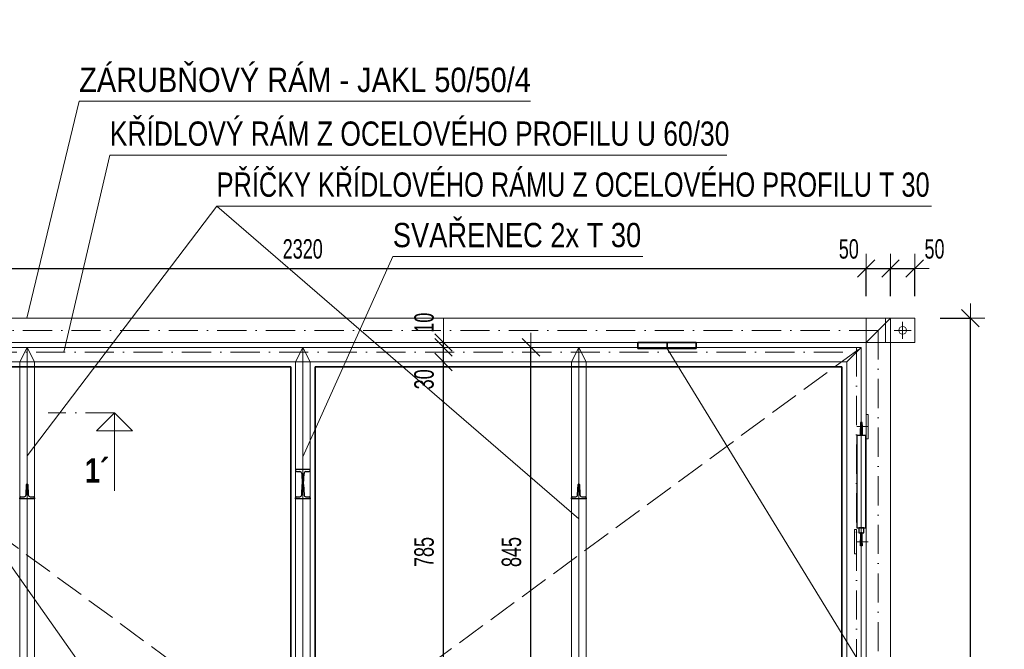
# Model space of a CAD drawing. Header units: millimetres. Extents: x 343 to 29776, y -61286 to -49226.
# Tile 11 of 19: x 2566 to 4594, y -51602 to -50305. Entities that reach past the tile are written whole.
import ezdxf

# ---------------------------------------------------------------- set-up
doc = ezdxf.new("R2010")
doc.units = ezdxf.units.MM
doc.header["$PDMODE"] = 65
for name, pattern in [('Carkovana 2x_1', [80, 60, -20]), ('Cerchovana 0.5x_1', [62, 30, -16, 0, -16]), ('Cerchovana_1', [100, 60, -20, 0, -20])]:
    doc.linetypes.add(name, pattern=pattern)
doc.layers.add('XR$1$VÝKRES (Z5) - REV. DVÍŘKA_1', color=7, linetype='Continuous', lineweight=25)
doc.styles.add('ARIAL', font='ARIAL.TTF')
doc.styles.add('ARIALNARROW', font='ARIALN.TTF')
doc.dimstyles.new('DIMSTYLE_11', dxfattribs={"dimtxt": 40, "dimasz": 60, "dimexe": 0, "dimexo": 0, "dimgap": 20, "dimtad": 2, "dimdec": 0, "dimrnd": 1, "dimzin": 12, "dimdsep": 46, "dimtxsty": 'ARIALNARROW', "dimblk1": 'ALL_ML_STRICH', "dimblk2": 'ALL_ML_STRICH', "dimsah": 1, "dimcen": 0, "dimclrd": 6, "dimclre": 6, "dimclrt": 6, "dimadec": 0, "dimazin": 0, "dimtfac": 1, "dimtdec": 0, "dimtix": 1, "dimtmove": 2, "dimatfit": 3, "dimfxl": 0, "dimtvp": 1.2, "dimtzin": 0, "dimlwd": 0, "dimlwe": 13, "dimarcsym": 0})
doc.dimstyles.new('DIMSTYLE_12', dxfattribs={"dimtxt": 40, "dimasz": 60, "dimexe": 0, "dimexo": 0, "dimgap": 20, "dimtad": 2, "dimdec": 0, "dimrnd": 1, "dimzin": 12, "dimdsep": 46, "dimtxsty": 'ARIALNARROW', "dimblk1": 'ALL_ML_STRICH', "dimblk2": 'ALL_ML_STRICH', "dimsah": 1, "dimcen": 0, "dimclrd": 6, "dimclre": 6, "dimclrt": 6, "dimadec": 0, "dimazin": 0, "dimtfac": 1, "dimtdec": 0, "dimtix": 1, "dimtmove": 2, "dimatfit": 3, "dimfxl": 0, "dimtzin": 0, "dimlwd": 0, "dimlwe": 13, "dimarcsym": 0})
doc.dimstyles.new('DIMSTYLE_13', dxfattribs={"dimtxt": 40, "dimasz": 60, "dimexe": 0, "dimexo": 0, "dimgap": 20, "dimtad": 2, "dimdec": 0, "dimrnd": 1, "dimzin": 12, "dimdsep": 46, "dimtxsty": 'ARIALNARROW', "dimblk1": 'ALL_ML_STRICH', "dimblk2": 'ALL_ML_STRICH', "dimsah": 1, "dimcen": 0, "dimclrd": 6, "dimclre": 6, "dimclrt": 6, "dimadec": 0, "dimazin": 0, "dimtfac": 1, "dimtdec": 0, "dimtix": 1, "dimtmove": 2, "dimatfit": 3, "dimfxl": 0, "dimtzin": 0, "dimlwd": 0, "dimlwe": 13, "dimarcsym": 0})

# ---------------------------------------------------------------- blocks, each defined once
blk = doc.blocks.new('KOMPLEXNÍ OBJEKT_13')
at = {"layer": 'XR$1$VÝKRES (Z5) - REV. DVÍŘKA_1', "color": 1, "linetype": 'Continuous', "lineweight": 13}
for p, q in [((4309.5, -51118.4), (4309.5, -51168.4)), ((4313.5, -51118.4), (4309.5, -51118.4)), ((4313.5, -51168.4), (4313.5, -51118.4)), ((4309.5, -51168.4), (4313.5, -51168.4))]:
    blk.add_line(p, q, dxfattribs=at)
for points in [[(4309.5, -51118.4), (4309.5, -51118.4)], [(4313.5, -51118.4), (4313.5, -51118.4)]]:
    blk.add_lwpolyline(points, close=True, dxfattribs=at)
blk = doc.blocks.new('KOMPLEXNÍ OBJEKT_14')
at = {"layer": 'XR$1$VÝKRES (Z5) - REV. DVÍŘKA_1', "color": 1, "linetype": 'Continuous', "lineweight": 13}
for p, q in [((4285.5, -51355.4), (4285.5, -51405.4)), ((4289.5, -51355.4), (4285.5, -51355.4)), ((4289.5, -51405.4), (4289.5, -51355.4)), ((4285.5, -51405.4), (4289.5, -51405.4))]:
    blk.add_line(p, q, dxfattribs=at)
blk = doc.blocks.new('KOMPLEXNÍ OBJEKT_19')
at = {"layer": 'XR$1$VÝKRES (Z5) - REV. DVÍŘKA_1', "color": 7, "linetype": 'Cerchovana_1', "lineweight": 13}
blk.add_line((2761.5, -51115.2), (2625, -51115.2), dxfattribs=at)
at = {"layer": 'XR$1$VÝKRES (Z5) - REV. DVÍŘKA_1', "color": 7, "linetype": 'Continuous', "lineweight": 13}
for p, q in [((2724.4, -51152.4), (2761.5, -51115.2)), ((2761.5, -51275.7), (2761.5, -51115.2)), ((2761.5, -51115.2), (2798.7, -51152.4)), ((2798.7, -51152.4), (2724.4, -51152.4))]:
    blk.add_line(p, q, dxfattribs=at)
blk = doc.blocks.new('KOMPLEXNÍ OBJEKT_22')
at = {"layer": 'XR$1$VÝKRES (Z5) - REV. DVÍŘKA_1', "color": 5, "linetype": 'Continuous', "lineweight": 13}
for p, q in [((4299.5, -50980.2), (1999.5, -50980.2)), ((4269.5, -51010.2), (4299.5, -50980.2)), ((2029.5, -51010.2), (4269.5, -51010.2))]:
    blk.add_line(p, q, dxfattribs=at)
at = {"layer": 'XR$1$VÝKRES (Z5) - REV. DVÍŘKA_1', "color": 5, "linetype": 'Cerchovana_1', "lineweight": 13}
blk.add_line((1999.5, -50990.2), (4299.5, -50990.2), dxfattribs=at)
blk = doc.blocks.new('KOMPLEXNÍ OBJEKT_23')
at = {"layer": 'XR$1$VÝKRES (Z5) - REV. DVÍŘKA_1', "color": 1, "linetype": 'Continuous', "lineweight": 13}
for p, q in [((4359.5, -50920.2), (1939.5, -50920.2)), ((4309.5, -50970.2), (4359.5, -50920.2)), ((1989.5, -50970.2), (4309.5, -50970.2))]:
    blk.add_line(p, q, dxfattribs=at)
at = {"layer": 'XR$1$VÝKRES (Z5) - REV. DVÍŘKA_1', "color": 1, "linetype": 'Cerchovana_1', "lineweight": 13}
blk.add_line((4334.5, -50945.2), (1964.5, -50945.2), dxfattribs=at)
blk = doc.blocks.new('KOMPLEXNÍ OBJEKT_24')
at = {"layer": 'XR$1$VÝKRES (Z5) - REV. DVÍŘKA_1', "color": 5, "linetype": 'Continuous', "lineweight": 13}
for p, q in [((4269.5, -51010.2), (4299.5, -50980.2)), ((4299.5, -50980.2), (4299.5, -51825.2)), ((4269.5, -51795.2), (4269.5, -51010.2)), ((4299.5, -51825.2), (4269.5, -51795.2))]:
    blk.add_line(p, q, dxfattribs=at)
at = {"layer": 'XR$1$VÝKRES (Z5) - REV. DVÍŘKA_1', "color": 5, "linetype": 'Cerchovana_1', "lineweight": 13}
blk.add_line((4289.5, -50980.2), (4289.5, -51825.2), dxfattribs=at)
blk = doc.blocks.new('KOMPLEXNÍ OBJEKT_25')
at = {"layer": 'XR$1$VÝKRES (Z5) - REV. DVÍŘKA_1', "color": 5, "linetype": 'Continuous', "lineweight": 13}
for p, q in [((2566.5, -51010.2), (2581.5, -50980.2)), ((2581.5, -50980.2), (2581.5, -51825.2)), ((2581.5, -50980.2), (2596.5, -51010.2)), ((2566.5, -51010.2), (2566.5, -51795.2)), ((2596.5, -51010.2), (2596.5, -51795.2)), ((2596.5, -51795.2), (2566.5, -51795.2)), ((2581.5, -51825.2), (2566.5, -51795.2)), ((2581.5, -51825.2), (2596.5, -51795.2))]:
    blk.add_line(p, q, dxfattribs=at)
blk = doc.blocks.new('KOMPLEXNÍ OBJEKT_26')
at = {"layer": 'XR$1$VÝKRES (Z5) - REV. DVÍŘKA_1', "color": 5, "linetype": 'Continuous', "lineweight": 13}
for p, q in [((3134.5, -51010.2), (3149.5, -50980.2)), ((3149.5, -50980.2), (3149.5, -51825.2)), ((3149.5, -50980.2), (3164.5, -51010.2)), ((3134.5, -51010.2), (3134.5, -51795.2)), ((3164.5, -51010.2), (3164.5, -51795.2)), ((3164.5, -51795.2), (3134.5, -51795.2)), ((3149.5, -51825.2), (3134.5, -51795.2)), ((3149.5, -51825.2), (3164.5, -51795.2))]:
    blk.add_line(p, q, dxfattribs=at)
blk = doc.blocks.new('KOMPLEXNÍ OBJEKT_27')
at = {"layer": 'XR$1$VÝKRES (Z5) - REV. DVÍŘKA_1', "color": 5, "linetype": 'Continuous', "lineweight": 13}
for p, q in [((3702.5, -51010.2), (3717.5, -50980.2)), ((3717.5, -50980.2), (3717.5, -51825.2)), ((3717.5, -50980.2), (3732.5, -51010.2)), ((3702.5, -51010.2), (3702.5, -51795.2)), ((3732.5, -51010.2), (3732.5, -51795.2)), ((3732.5, -51795.2), (3702.5, -51795.2)), ((3717.5, -51825.2), (3702.5, -51795.2)), ((3717.5, -51825.2), (3732.5, -51795.2))]:
    blk.add_line(p, q, dxfattribs=at)
blk = doc.blocks.new('ALL_ML_STRICH')
at = {"color": 0, "linetype": 'ByBlock', "lineweight": -2}
for p, q in [((0, -0.5), (0, 0.5)), ((-1, 0), (0.5, 0)), ((-0.3, -0.3), (0.3, 0.3))]:
    blk.add_line(p, q, dxfattribs=at)
blk = doc.blocks.new('*D105')
at = {"layer": 'DEFPOINTS', "color": 6, "linetype": 'Continuous', "lineweight": 13}
for p in [(1989.5, -50817.7), (1989.5, -50970.2), (4309.5, -50970.2)]:
    blk.add_point(p, dxfattribs=at)
at = {"layer": 'XR$1$VÝKRES (Z5) - REV. DVÍŘKA_1', "color": 6, "linetype": 'Continuous', "lineweight": -2}
for p, q in [((1989.5, -50874.5), (1989.5, -50817.7)), ((1989.5, -50817.7), (4309.5, -50817.7)), ((4309.5, -50874.5), (4309.5, -50817.7))]:
    blk.add_line(p, q, dxfattribs=at)
at = {"layer": 'XR$1$VÝKRES (Z5) - REV. DVÍŘKA_1', "color": 6, "linetype": 'Continuous', "lineweight": 13, "xscale": 60, "yscale": 60, "zscale": 60, "rotation": 180}
blk.add_blockref('ALL_ML_STRICH', (1989.5, -50817.7), dxfattribs=at)
at = {"layer": 'XR$1$VÝKRES (Z5) - REV. DVÍŘKA_1', "color": 6, "linetype": 'Continuous', "lineweight": 13, "xscale": 60, "yscale": 60, "zscale": 60}
blk.add_blockref('ALL_ML_STRICH', (4309.5, -50817.7), dxfattribs=at)
at = {"layer": 'XR$1$VÝKRES (Z5) - REV. DVÍŘKA_1', "color": 6, "linetype": 'Continuous', "lineweight": 13, "insert": (3149.1, -50777.7), "char_height": 40, "width": 129.829, "attachment_point": 5, "style": 'ARIALNARROW'}
blk.add_mtext('\\W0.81;\\A1;{2320}', dxfattribs=at)
blk = doc.blocks.new('*D106')
at = {"layer": 'DEFPOINTS', "color": 6, "linetype": 'Continuous', "lineweight": 13}
for p in [(4309.5, -50817.7), (4359.5, -50920.2), (4309.5, -50970.2)]:
    blk.add_point(p, dxfattribs=at)
at = {"layer": 'XR$1$VÝKRES (Z5) - REV. DVÍŘKA_1', "color": 6, "linetype": 'Continuous', "lineweight": -2}
for p, q in [((4309.5, -50874.5), (4309.5, -50817.7)), ((4309.5, -50817.7), (4359.5, -50817.7)), ((4359.5, -50874.5), (4359.5, -50817.7))]:
    blk.add_line(p, q, dxfattribs=at)
at = {"layer": 'XR$1$VÝKRES (Z5) - REV. DVÍŘKA_1', "color": 6, "linetype": 'Continuous', "lineweight": 13, "xscale": 60, "yscale": 60, "zscale": 60, "rotation": 180}
blk.add_blockref('ALL_ML_STRICH', (4309.5, -50817.7), dxfattribs=at)
at = {"layer": 'XR$1$VÝKRES (Z5) - REV. DVÍŘKA_1', "color": 6, "linetype": 'Continuous', "lineweight": 13, "xscale": 60, "yscale": 60, "zscale": 60}
blk.add_blockref('ALL_ML_STRICH', (4359.5, -50817.7), dxfattribs=at)
at = {"layer": 'XR$1$VÝKRES (Z5) - REV. DVÍŘKA_1', "color": 6, "linetype": 'Continuous', "lineweight": 13, "insert": (4273.7, -50777.7), "char_height": 40, "width": 64.914, "attachment_point": 5, "style": 'ARIALNARROW'}
blk.add_mtext('\\W0.81;\\A1;{50}', dxfattribs=at)
blk = doc.blocks.new('*D107')
at = {"layer": 'DEFPOINTS', "color": 6, "linetype": 'Continuous', "lineweight": 13}
for p in [(4359.5, -50817.7), (4359.5, -50920.2), (4409.5, -50920.2)]:
    blk.add_point(p, dxfattribs=at)
at = {"layer": 'XR$1$VÝKRES (Z5) - REV. DVÍŘKA_1', "color": 6, "linetype": 'Continuous', "lineweight": -2}
for p, q in [((4359.5, -50874.5), (4359.5, -50817.7)), ((4359.5, -50817.7), (4409.5, -50817.7)), ((4409.5, -50874.5), (4409.5, -50817.7))]:
    blk.add_line(p, q, dxfattribs=at)
at = {"layer": 'XR$1$VÝKRES (Z5) - REV. DVÍŘKA_1', "color": 6, "linetype": 'Continuous', "lineweight": 13, "xscale": 60, "yscale": 60, "zscale": 60, "rotation": 180}
blk.add_blockref('ALL_ML_STRICH', (4359.5, -50817.7), dxfattribs=at)
at = {"layer": 'XR$1$VÝKRES (Z5) - REV. DVÍŘKA_1', "color": 6, "linetype": 'Continuous', "lineweight": 13, "xscale": 60, "yscale": 60, "zscale": 60}
blk.add_blockref('ALL_ML_STRICH', (4409.5, -50817.7), dxfattribs=at)
at = {"layer": 'XR$1$VÝKRES (Z5) - REV. DVÍŘKA_1', "color": 6, "linetype": 'Continuous', "lineweight": 13, "insert": (4450.2, -50777.7), "char_height": 40, "width": 64.914, "attachment_point": 5, "style": 'ARIALNARROW'}
blk.add_mtext('\\W0.81;\\A1;{50}', dxfattribs=at)
blk = doc.blocks.new('KOMPLEXNÍ OBJEKT_36')
at = {"layer": 'XR$1$VÝKRES (Z5) - REV. DVÍŘKA_1', "color": 1, "linetype": 'Continuous', "lineweight": 13}
for p, q in [((4309.5, -50970.2), (4359.5, -50920.2)), ((4359.5, -50920.2), (4359.5, -52740.2)), ((4309.5, -52690.2), (4309.5, -50970.2)), ((4359.5, -52740.2), (4309.5, -52690.2))]:
    blk.add_line(p, q, dxfattribs=at)
at = {"layer": 'XR$1$VÝKRES (Z5) - REV. DVÍŘKA_1', "color": 1, "linetype": 'Cerchovana_1', "lineweight": 13}
blk.add_line((4334.5, -50945.2), (4334.5, -52715.2), dxfattribs=at)
blk = doc.blocks.new('*D123')
at = {"layer": 'DEFPOINTS', "color": 6, "linetype": 'Continuous', "lineweight": 13}
for p in [(3636.5, -50980.2), (3619.1, -51825.2), (3654.8, -51825.2)]:
    blk.add_point(p, dxfattribs=at)
at = {"layer": 'XR$1$VÝKRES (Z5) - REV. DVÍŘKA_1', "color": 6, "linetype": 'Continuous', "lineweight": -2}
for p, q in [((3619.1, -50980.2), (3619.1, -50980.2)), ((3619.1, -51825.2), (3619.1, -50980.2)), ((3619.1, -51825.2), (3619.1, -51825.2))]:
    blk.add_line(p, q, dxfattribs=at)
at = {"layer": 'XR$1$VÝKRES (Z5) - REV. DVÍŘKA_1', "color": 6, "linetype": 'Continuous', "lineweight": 13, "xscale": 60, "yscale": 60, "zscale": 60}
for p, rotation in [((3619.1, -50980.2), 90), ((3619.1, -51825.2), 270)]:
    blk.add_blockref('ALL_ML_STRICH', p, dxfattribs=dict(at, rotation=rotation))
at = {"layer": 'XR$1$VÝKRES (Z5) - REV. DVÍŘKA_1', "color": 6, "linetype": 'Continuous', "lineweight": 13, "insert": (3579.1, -51401.6), "char_height": 40, "width": 97.371, "attachment_point": 5, "rotation": 90, "style": 'ARIALNARROW'}
blk.add_mtext('\\W0.81;\\A1;{845}', dxfattribs=at)
blk = doc.blocks.new('*D130')
at = {"layer": 'DEFPOINTS', "color": 6, "linetype": 'Continuous', "lineweight": 13}
for p in [(3550.9, -51010.2), (3439.1, -51795.2), (3463.6, -51795.2)]:
    blk.add_point(p, dxfattribs=at)
at = {"layer": 'XR$1$VÝKRES (Z5) - REV. DVÍŘKA_1', "color": 6, "linetype": 'Continuous', "lineweight": -2}
for p, q in [((3439.1, -51010.2), (3439.1, -51010.2)), ((3439.1, -51795.2), (3439.1, -51010.2)), ((3439.1, -51795.2), (3439.1, -51795.2))]:
    blk.add_line(p, q, dxfattribs=at)
at = {"layer": 'XR$1$VÝKRES (Z5) - REV. DVÍŘKA_1', "color": 6, "linetype": 'Continuous', "lineweight": 13, "xscale": 60, "yscale": 60, "zscale": 60}
for p, rotation in [((3439.1, -51010.2), 90), ((3439.1, -51795.2), 270)]:
    blk.add_blockref('ALL_ML_STRICH', p, dxfattribs=dict(at, rotation=rotation))
at = {"layer": 'XR$1$VÝKRES (Z5) - REV. DVÍŘKA_1', "color": 6, "linetype": 'Continuous', "lineweight": 13, "insert": (3399.1, -51401.6), "char_height": 40, "width": 97.371, "attachment_point": 5, "rotation": 90, "style": 'ARIALNARROW'}
blk.add_mtext('\\W0.81;\\A1;{785}', dxfattribs=at)
blk = doc.blocks.new('*D131')
at = {"layer": 'DEFPOINTS', "color": 6, "linetype": 'Continuous', "lineweight": 13}
for p in [(3550.9, -50980.2), (3439.1, -51010.2), (3550.9, -51010.2)]:
    blk.add_point(p, dxfattribs=at)
at = {"layer": 'XR$1$VÝKRES (Z5) - REV. DVÍŘKA_1', "color": 6, "linetype": 'Continuous', "lineweight": -2}
for p, q in [((3439.1, -50980.2), (3439.1, -50980.2)), ((3439.1, -51010.2), (3439.1, -50980.2)), ((3439.1, -51010.2), (3439.1, -51010.2))]:
    blk.add_line(p, q, dxfattribs=at)
at = {"layer": 'XR$1$VÝKRES (Z5) - REV. DVÍŘKA_1', "color": 6, "linetype": 'Continuous', "lineweight": 13, "xscale": 60, "yscale": 60, "zscale": 60}
for p, rotation in [((3439.1, -51010.2), 270), ((3439.1, -50980.2), 90)]:
    blk.add_blockref('ALL_ML_STRICH', p, dxfattribs=dict(at, rotation=rotation))
at = {"layer": 'XR$1$VÝKRES (Z5) - REV. DVÍŘKA_1', "color": 6, "linetype": 'Continuous', "lineweight": 13, "insert": (3399.1, -51046), "char_height": 40, "width": 64.914, "attachment_point": 5, "rotation": 90, "style": 'ARIALNARROW'}
blk.add_mtext('\\W0.81;\\A1;{30}', dxfattribs=at)
blk = doc.blocks.new('*D132')
at = {"layer": 'DEFPOINTS', "color": 6, "linetype": 'Continuous', "lineweight": 13}
for p in [(3439.8, -50970.2), (3439.1, -50980.2), (3550.9, -50980.2)]:
    blk.add_point(p, dxfattribs=at)
at = {"layer": 'XR$1$VÝKRES (Z5) - REV. DVÍŘKA_1', "color": 6, "linetype": 'Continuous', "lineweight": -2}
for p, q in [((3439.1, -50970.2), (3439.1, -50970.2)), ((3439.1, -50980.2), (3439.1, -50970.2)), ((3439.1, -50980.2), (3439.1, -50980.2))]:
    blk.add_line(p, q, dxfattribs=at)
at = {"layer": 'XR$1$VÝKRES (Z5) - REV. DVÍŘKA_1', "color": 6, "linetype": 'Continuous', "lineweight": 13, "xscale": 60, "yscale": 60, "zscale": 60}
for p, rotation in [((3439.1, -50980.2), 270), ((3439.1, -50970.2), 90)]:
    blk.add_blockref('ALL_ML_STRICH', p, dxfattribs=dict(at, rotation=rotation))
at = {"layer": 'XR$1$VÝKRES (Z5) - REV. DVÍŘKA_1', "color": 6, "linetype": 'Continuous', "lineweight": 13, "insert": (3399.1, -50929.4), "char_height": 40, "width": 64.914, "attachment_point": 5, "rotation": 90, "style": 'ARIALNARROW'}
blk.add_mtext('\\W0.81;\\A1;{10}', dxfattribs=at)
blk = doc.blocks.new('*D133')
at = {"layer": 'DEFPOINTS', "color": 6, "linetype": 'Continuous', "lineweight": 13}
for p in [(4359.5, -50920.2), (4349.5, -52740.2), (4524.1, -52740.2)]:
    blk.add_point(p, dxfattribs=at)
at = {"layer": 'XR$1$VÝKRES (Z5) - REV. DVÍŘKA_1', "color": 6, "linetype": 'Continuous', "lineweight": -2}
for p, q in [((4461.6, -50920.2), (4524.1, -50920.2)), ((4524.1, -52740.2), (4524.1, -50920.2)), ((4461.6, -52740.2), (4524.1, -52740.2))]:
    blk.add_line(p, q, dxfattribs=at)
at = {"layer": 'XR$1$VÝKRES (Z5) - REV. DVÍŘKA_1', "color": 6, "linetype": 'Continuous', "lineweight": 13, "xscale": 60, "yscale": 60, "zscale": 60}
for p, rotation in [((4524.1, -50920.2), 90), ((4524.1, -52740.2), 270)]:
    blk.add_blockref('ALL_ML_STRICH', p, dxfattribs=dict(at, rotation=rotation))
at = {"layer": 'XR$1$VÝKRES (Z5) - REV. DVÍŘKA_1', "color": 6, "linetype": 'Continuous', "lineweight": 13, "insert": (4484.1, -51830.6), "char_height": 40, "width": 129.829, "attachment_point": 5, "rotation": 90, "style": 'ARIALNARROW'}
blk.add_mtext('\\W0.81;\\A1;{1820}', dxfattribs=at)
blk = doc.blocks.new('KOMPLEXNÍ OBJEKT_41')
at = {"layer": 'XR$1$VÝKRES (Z5) - REV. DVÍŘKA_1', "color": 3, "linetype": 'Continuous', "lineweight": 25}
for p, q in [((4301, -51134.9), (4298, -51134.9)), ((4298, -51134.9), (4298, -51139.4)), ((4298, -51139.4), (4301, -51139.4)), ((4298, -51139.4), (4298, -51147.4)), ((4301, -51139.4), (4301, -51134.9)), ((4301, -51139.4), (4301, -51147.4)), ((4298, -51161.9), (4298, -51147.4)), ((4298, -51147.4), (4301, -51147.4)), ((4301, -51147.4), (4301, -51161.9)), ((4309, -51161.9), (4290, -51161.9)), ((4290, -51161.9), (4290, -51351.9)), ((4301, -51161.9), (4298, -51161.9)), ((4309, -51351.9), (4309, -51161.9)), ((4290, -51351.9), (4309, -51351.9)), ((4304.5, -51351.9), (4294.5, -51351.9)), ((4294.5, -51351.9), (4294.5, -51361.9)), ((4294.5, -51361.9), (4304.5, -51361.9)), ((4301, -51361.9), (4298, -51361.9)), ((4298, -51361.9), (4298, -51376.4)), ((4301, -51376.4), (4301, -51361.9)), ((4304.5, -51361.9), (4304.5, -51351.9)), ((4298, -51376.4), (4301, -51376.4)), ((4298, -51384.4), (4298, -51376.4)), ((4301, -51384.4), (4301, -51376.4)), ((4298, -51388.9), (4298, -51384.4)), ((4298, -51384.4), (4301, -51384.4)), ((4301, -51388.9), (4298, -51388.9)), ((4301, -51384.4), (4301, -51388.9))]:
    blk.add_line(p, q, dxfattribs=at)
blk = doc.blocks.new('KOMPLEXNÍ OBJEKT_43')
at = {"layer": 'XR$1$VÝKRES (Z5) - REV. DVÍŘKA_1', "color": 5, "linetype": 'Continuous', "lineweight": 25}
for p, q in [((3149, -51261.8), (3149.9, -51261.8)), ((3147.2, -51283.9), (3148.1, -51262.8)), ((3150.9, -51262.8), (3151.8, -51283.9)), ((3134.5, -51291.8), (3134.5, -51290)), ((3164.5, -51291.8), (3134.5, -51291.8)), ((3136.4, -51288), (3143.4, -51287.8)), ((3155.6, -51287.8), (3162.6, -51288)), ((3164.5, -51290), (3164.5, -51291.8))]:
    blk.add_line(p, q, dxfattribs=at)
for centre, radius, start, end in [((3149, -51262.8), 1, 90, 177.7094), ((3149.9, -51262.8), 1, 2.2906, 90), ((3136.5, -51290), 2, 92.2906, 180), ((3143.2, -51283.8), 4, 272.2906, 357.7094), ((3155.8, -51283.8), 4, 182.2906, 267.7094), ((3162.5, -51290), 2, 0, 87.7094)]:
    blk.add_arc(centre, radius, start, end, dxfattribs=at)
blk = doc.blocks.new('KOMPLEXNÍ OBJEKT_44')
at = {"layer": 'XR$1$VÝKRES (Z5) - REV. DVÍŘKA_1', "color": 5, "linetype": 'Continuous', "lineweight": 25}
for p, q in [((3164.5, -51231.8), (3134.5, -51231.8)), ((3134.5, -51231.8), (3134.5, -51233.6)), ((3136.4, -51235.6), (3143.4, -51235.9)), ((3147.2, -51239.7), (3148.1, -51260.9)), ((3150.9, -51260.9), (3151.8, -51239.7)), ((3155.6, -51235.9), (3162.6, -51235.6)), ((3164.5, -51233.6), (3164.5, -51231.8)), ((3149, -51261.8), (3149.9, -51261.8))]:
    blk.add_line(p, q, dxfattribs=at)
for centre, radius, start, end in [((3136.5, -51233.6), 2, 180, 267.7094), ((3143.2, -51239.9), 4, 2.2906, 87.7094), ((3155.8, -51239.9), 4, 92.2906, 177.7094), ((3162.5, -51233.6), 2, 272.2906, 0), ((3149, -51260.8), 1, 182.2906, 270), ((3149.9, -51260.8), 1, 270, 357.7094)]:
    blk.add_arc(centre, radius, start, end, dxfattribs=at)
blk = doc.blocks.new('KOMPLEXNÍ OBJEKT_45')
at = {"layer": 'XR$1$VÝKRES (Z5) - REV. DVÍŘKA_1', "color": 5, "linetype": 'Continuous', "lineweight": 25}
for p, q in [((2581, -51261.8), (2581.9, -51261.8)), ((2579.2, -51283.9), (2580, -51262.8)), ((2582.9, -51262.8), (2583.7, -51283.9)), ((2566.5, -51291.8), (2566.5, -51290)), ((2596.5, -51291.8), (2566.5, -51291.8)), ((2568.4, -51288), (2575.3, -51287.8)), ((2587.6, -51287.8), (2594.5, -51288)), ((2596.5, -51290), (2596.5, -51291.8))]:
    blk.add_line(p, q, dxfattribs=at)
for centre, radius, start, end in [((2581, -51262.8), 1, 90, 177.7094), ((2581.9, -51262.8), 1, 2.2906, 90), ((2568.5, -51290), 2, 92.2906, 180), ((2575.2, -51283.8), 4, 272.2906, 357.7094), ((2587.7, -51283.8), 4, 182.2906, 267.7094), ((2594.5, -51290), 2, 0, 87.7094)]:
    blk.add_arc(centre, radius, start, end, dxfattribs=at)
blk = doc.blocks.new('KOMPLEXNÍ OBJEKT_46')
at = {"layer": 'XR$1$VÝKRES (Z5) - REV. DVÍŘKA_1', "color": 5, "linetype": 'Continuous', "lineweight": 25}
for p, q in [((3717.1, -51261.8), (3718, -51261.8)), ((3715.2, -51283.9), (3716.1, -51262.8)), ((3719, -51262.8), (3719.8, -51283.9)), ((3702.5, -51291.8), (3702.5, -51290)), ((3732.5, -51291.8), (3702.5, -51291.8)), ((3704.4, -51288), (3711.4, -51287.8)), ((3723.6, -51287.8), (3730.6, -51288)), ((3732.5, -51290), (3732.5, -51291.8))]:
    blk.add_line(p, q, dxfattribs=at)
for centre, radius, start, end in [((3717.1, -51262.8), 1, 90, 177.7094), ((3718, -51262.8), 1, 2.2906, 90), ((3704.5, -51290), 2, 92.2906, 180), ((3711.2, -51283.8), 4, 272.2906, 357.7094), ((3723.8, -51283.8), 4, 182.2906, 267.7094), ((3730.5, -51290), 2, 0, 87.7094)]:
    blk.add_arc(centre, radius, start, end, dxfattribs=at)

msp = doc.modelspace()

# ---------------------------------------------------------------- linework, layer by layer
at = {"layer": 'XR$1$VÝKRES (Z5) - REV. DVÍŘKA_1', "color": 7, "linetype": 'Continuous', "lineweight": 13}
for p, q in [((2688.8, -50473.3), (2581, -50920.2)), ((3618.1, -50473.3), (2688.8, -50473.3)), ((1897.3, -50507.8), (2830.7, -51830.2)), ((2657, -50990.2), (2751.9, -50584.2)), ((2751.9, -50584.2), (4022.6, -50584.2)), ((2971.9, -50689.2), (2581.5, -51203.7)), ((4443.9, -50689.2), (2971.9, -50689.2)), ((2971.9, -50689.2), (3717.5, -51333)), ((3334.7, -50793), (3149.5, -51205.3)), ((3849.4, -50793), (3334.7, -50793)), ((4635.6, -52182.3), (3899.5, -50982.2))]:
    msp.add_line(p, q, dxfattribs=at)
at = {"layer": 'XR$1$VÝKRES (Z5) - REV. DVÍŘKA_1', "color": 1, "linetype": 'Continuous', "lineweight": 13}
for p, q in [((4309.5, -50970.2), (4309.5, -50920.2)), ((4309.5, -50920.2), (4409.5, -50920.2)), ((4349.5, -50970.2), (4349.5, -50920.2)), ((4409.5, -50920.2), (4409.5, -50970.2)), ((4409.5, -50970.2), (4309.5, -50970.2)), ((4309.5, -51118.4), (4313.5, -51118.4))]:
    msp.add_line(p, q, dxfattribs=at)
at = {"layer": 'XR$1$VÝKRES (Z5) - REV. DVÍŘKA_1', "color": 7, "linetype": 'Continuous', "lineweight": 18}
for p, q in [((4384.5, -50962.7), (4384.5, -50927.6)), ((4402.1, -50945.2), (4366.9, -50945.2))]:
    msp.add_line(p, q, dxfattribs=at)
at = {"layer": 'XR$1$VÝKRES (Z5) - REV. DVÍŘKA_1', "color": 7, "linetype": 'Continuous', "lineweight": 35}
for p, q in [((3839.5, -50982.2), (3839.5, -50970.2)), ((3839.5, -50970.2), (3959.5, -50970.2)), ((3899.5, -50982.2), (3899.5, -50970.2)), ((3959.5, -50970.2), (3959.5, -50982.2)), ((3959.5, -50982.2), (3839.5, -50982.2))]:
    msp.add_line(p, q, dxfattribs=at)
at = {"layer": 'XR$1$VÝKRES (Z5) - REV. DVÍŘKA_1', "color": 251, "linetype": 'Carkovana 2x_1', "lineweight": 13}
for p, q in [((1999.5, -50980.2), (3149.5, -51825.2)), ((3149.5, -51825.2), (4299.5, -50980.2))]:
    msp.add_line(p, q, dxfattribs=at)
at = {"layer": 'XR$1$VÝKRES (Z5) - REV. DVÍŘKA_1', "color": 4, "linetype": 'Continuous', "lineweight": 35}
for p, q in [((3124.5, -51020.2), (2039.5, -51020.2)), ((3124.5, -51785.2), (3124.5, -51020.2)), ((3174.5, -51020.2), (4259.5, -51020.2)), ((3174.5, -51785.2), (3174.5, -51020.2)), ((4259.5, -51020.2), (4259.5, -51785.2))]:
    msp.add_line(p, q, dxfattribs=at)
at = {"layer": 'XR$1$VÝKRES (Z5) - REV. DVÍŘKA_1', "color": 1, "linetype": 'Cerchovana 0.5x_1', "lineweight": 13}
for p, q in [((4313.5, -51143.4), (4290, -51143.4)), ((4313.5, -51380.4), (4290, -51380.4))]:
    msp.add_line(p, q, dxfattribs=at)
at = {"layer": 'XR$1$VÝKRES (Z5) - REV. DVÍŘKA_1', "color": 1, "linetype": 'Continuous', "lineweight": 13}
msp.add_circle((4384.5, -50945.2), 8, dxfattribs=at)

# ---------------------------------------------------------------- block references
for name in ['KOMPLEXNÍ OBJEKT_23', 'KOMPLEXNÍ OBJEKT_36', 'KOMPLEXNÍ OBJEKT_13', 'KOMPLEXNÍ OBJEKT_14']:
    msp.add_blockref(name, (0, 0), dxfattribs=at)
at = {"layer": 'XR$1$VÝKRES (Z5) - REV. DVÍŘKA_1', "color": 5, "linetype": 'Continuous', "lineweight": 13}
for name in ['KOMPLEXNÍ OBJEKT_22', 'KOMPLEXNÍ OBJEKT_25', 'KOMPLEXNÍ OBJEKT_26', 'KOMPLEXNÍ OBJEKT_27', 'KOMPLEXNÍ OBJEKT_24']:
    msp.add_blockref(name, (0, 0), dxfattribs=at)
at = {"layer": 'XR$1$VÝKRES (Z5) - REV. DVÍŘKA_1', "color": 7, "linetype": 'Continuous', "lineweight": 13}
msp.add_blockref('KOMPLEXNÍ OBJEKT_19', (0, 0), dxfattribs=at)
at = {"layer": 'XR$1$VÝKRES (Z5) - REV. DVÍŘKA_1', "color": 3, "linetype": 'Continuous', "lineweight": 25}
msp.add_blockref('KOMPLEXNÍ OBJEKT_41', (0, 0), dxfattribs=at)
at = {"layer": 'XR$1$VÝKRES (Z5) - REV. DVÍŘKA_1', "color": 5, "linetype": 'Continuous', "lineweight": 25}
for name in ['KOMPLEXNÍ OBJEKT_44', 'KOMPLEXNÍ OBJEKT_45', 'KOMPLEXNÍ OBJEKT_43', 'KOMPLEXNÍ OBJEKT_46']:
    msp.add_blockref(name, (0, 0), dxfattribs=at)

# ---------------------------------------------------------------- texts
at = {"layer": 'XR$1$VÝKRES (Z5) - REV. DVÍŘKA_1', "color": 7, "linetype": 'Continuous', "lineweight": 25, "char_height": 50, "attachment_point": 7, "style": 'ARIALNARROW'}
for s, insert, width in [('\\W1.04;ZÁRUBŇOVÝ RÁM - JAKL 50/50/4', (2688.8, -50455), 955.288), ('\\W0.95;KŘÍDLOVÝ RÁM Z OCELOVÉHO PROFILU U 60/30', (2751.9, -50565.8), 1294.304), ('\\W0.91;PŘÍČKY KŘÍDLOVÉHO RÁMU Z OCELOVÉHO PROFILU T 30', (2971.9, -50670.8), 1494.797), ('\\W0.98;SVAŘENEC 2x T 30', (3334.7, -50774.6), 539.286)]:
    msp.add_mtext(s, dxfattribs=dict(at, insert=insert, width=width))
at = {"layer": 'XR$1$VÝKRES (Z5) - REV. DVÍŘKA_1', "color": 7, "linetype": 'Continuous', "lineweight": 13, "insert": (2700.4, -51258.9), "char_height": 50, "width": 68.755, "attachment_point": 7, "style": 'ARIAL'}
msp.add_mtext('\\A1;{\\fArial|i0|b1;\\H50.000000;\\W0.800000;\\C7;1´}\\P', dxfattribs=at)

# ---------------------------------------------------------------- dimensions: what is measured, and where the dimension line sits
at = {"layer": 'XR$1$VÝKRES (Z5) - REV. DVÍŘKA_1', "color": 6, "linetype": 'Continuous', "lineweight": 13}
for base, p1, p2, dimstyle, picture, middle in [((4309.5, -50817.7), (1989.5, -50874.5), (4309.5, -50874.5), 'DIMSTYLE_12', '*D105', (3149.1, -50777.7)), ((4359.5, -50817.7), (4309.5, -50874.5), (4359.5, -50874.5), 'DIMSTYLE_11', '*D106', (4273.7, -50777.7)), ((4409.5, -50817.7), (4359.5, -50874.5), (4409.5, -50874.5), 'DIMSTYLE_11', '*D107', (4450.2, -50777.7))]:
    dim = msp.add_linear_dim(base=base, p1=p1, p2=p2, dimstyle=dimstyle, override={"dimpost": '<>', "dimclrd": 6, "dimclre": 6, "dimclrt": 6, "dimlwd": 0, "dimlwe": 13}, dxfattribs=at)
    dim.commit()
    dim.dimension.update_dxf_attribs({"geometry": picture, "text_midpoint": middle, "dimtype": 160})
for base, p1, p2, dimstyle, picture, middle in [((3439.1, -50970.2), (3439.1, -50980.2), (3439.1, -50970.2), 'DIMSTYLE_11', '*D132', (3399.1, -50929.4)), ((4524.1, -50920.2), (4461.6, -52740.2), (4461.6, -50920.2), 'DIMSTYLE_13', '*D133', (4484.1, -51830.6)), ((3439.1, -50980.2), (3439.1, -51010.2), (3439.1, -50980.2), 'DIMSTYLE_11', '*D131', (3399.1, -51046)), ((3619.1, -50980.2), (3619.1, -51825.2), (3619.1, -50980.2), 'DIMSTYLE_13', '*D123', (3579.1, -51401.6)), ((3439.1, -51010.2), (3439.1, -51795.2), (3439.1, -51010.2), 'DIMSTYLE_13', '*D130', (3399.1, -51401.6))]:
    dim = msp.add_linear_dim(base=base, p1=p1, p2=p2, angle=90, dimstyle=dimstyle, override={"dimpost": '<>', "dimclrd": 6, "dimclre": 6, "dimclrt": 6, "dimlwd": 0, "dimlwe": 13}, dxfattribs=at)
    dim.commit()
    dim.dimension.update_dxf_attribs({"geometry": picture, "text_midpoint": middle, "dimtype": 160})

doc.saveas('drawing.dxf')
